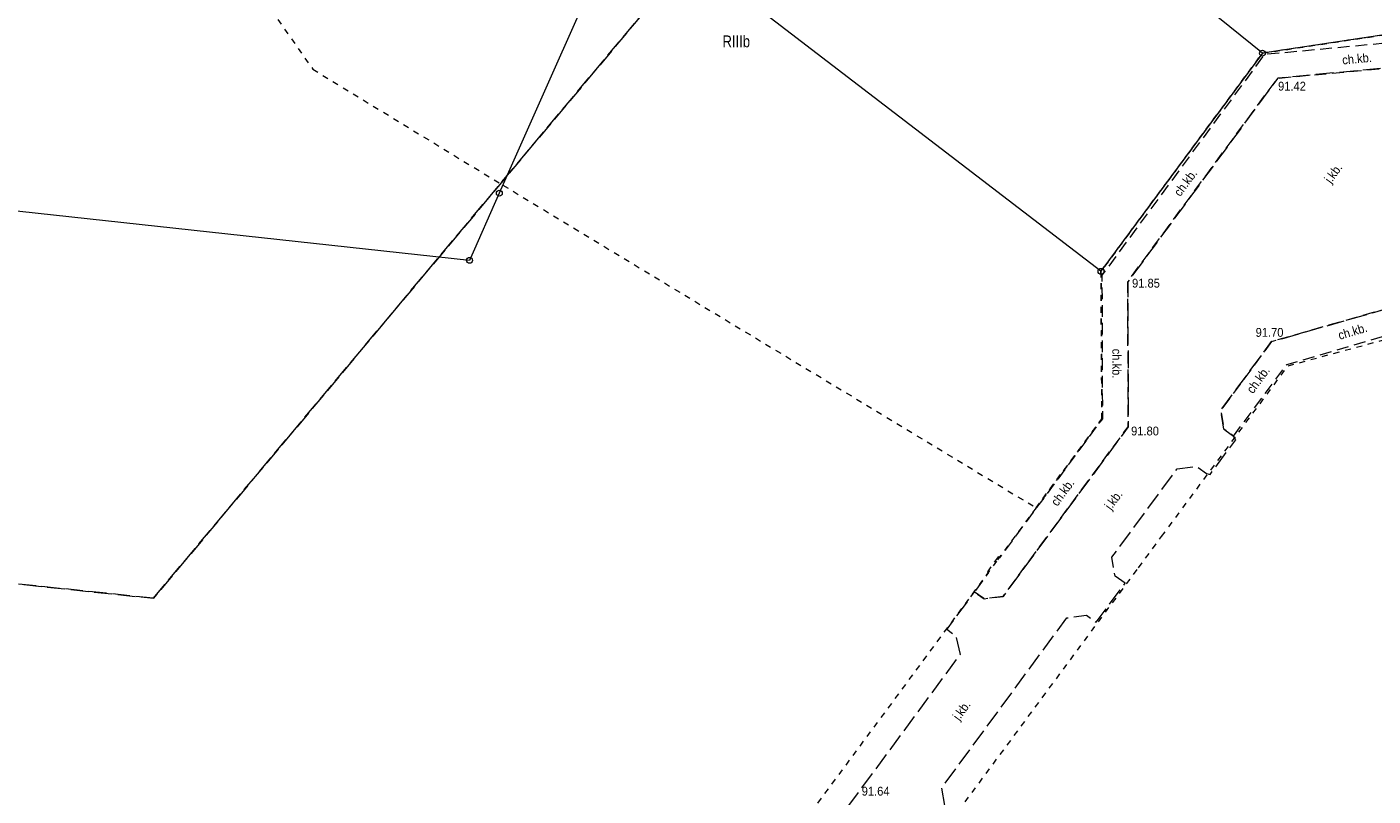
# Model space of a CAD drawing. Header units: metres. Extents: x 6540907 to 6541833, y 5893434 to 5894895.
# Tile 105 of 256: x 6541257 to 6541371, y 5894075 to 5894140. Entities that reach past the tile are written whole.
import ezdxf
from ezdxf.enums import TextEntityAlignment as Align

# ---------------------------------------------------------------- set-up
doc = ezdxf.new("R2010")
doc.units = ezdxf.units.M
doc.header["$MEASUREMENT"] = 0
for name, pattern in [('1.0_0.5', [1.5, 1, -0.5]), ('1.5_0.5', [2, 1.5, -0.5]), ('219-500', [0, 0]), ('egkk-500', [2, 1.5, -0.5]), ('egug-500', [1, 0.5, -0.5])]:
    doc.linetypes.add(name, pattern=pattern)
doc.layers.get('0').update_dxf_attribs({"color": 2, "linetype": 'CONTINUOUS', "lineweight": 5})
for name, color, linetype, lineweight in [('202-punkt graniczny', 251, 'CONTINUOUS', 9), ('209-oznaczenie konturu klasyfikacyjnego', 251, 'CONTINUOUS', 9), ('217-kontur klasyfikacyjny', 251, 'CONTINUOUS', 9), ('218-kontur użytku gruntowego', 251, 'CONTINUOUS', 9), ('219-działka ewidencyjna', 152, 'CONTINUOUS', 18), ('chodnik', 251, 'CONTINUOUS', 9), ('chodnik-Atr17', 251, 'CONTINUOUS', 9), ('jezdnia', 251, 'CONTINUOUS', 9), ('jezdnia-Atr17', 251, 'CONTINUOUS', 9), ('pikieta sztuczna', 251, 'CONTINUOUS', 9), ('pikieta sztuczna-Atr2', 251, 'CONTINUOUS', 9)]:
    doc.layers.add(name, color=color, linetype=linetype, lineweight=lineweight)
doc.styles.get("Standard").update_dxf_attribs({"font": 'Arial', "width": 0.75})

# ---------------------------------------------------------------- blocks, each defined once
blk = doc.blocks.new('202')
at = {"color": 0, "linetype": 'Continuous', "lineweight": 0}
blk.add_circle((0, 0), 0.25, dxfattribs=at)
blk = doc.blocks.new('PW01')
at = {"linetype": 'Continuous', "lineweight": 13}
h = blk.add_hatch(color=0, dxfattribs=at)
edge = h.paths.add_edge_path()
edge.add_arc((0, 0), 0.045, 0, 360)

msp = doc.modelspace()

# ---------------------------------------------------------------- linework, layer by layer
at = {"layer": '217-kontur klasyfikacyjny', "linetype": 'egkk-500', "lineweight": 18, "flags": 128}
for points in [[(6541267.47, 5894091.36), (6541308.83, 5894140.8)], [(6541308.83, 5894140.8), (6541267.47, 5894091.36)], [(6541127.2, 5894106.1), (6541267.47, 5894091.36)], [(6541267.47, 5894091.36), (6541127.2, 5894106.1)]]:
    msp.add_lwpolyline(points, dxfattribs=at)
at = {"layer": '218-kontur użytku gruntowego', "linetype": 'egug-500', "lineweight": 18, "flags": 128}
for points in [[(6541273.99, 5894146.16), (6541280.97, 5894136.2)], [(6541361.42, 5894137.56), (6541375.08, 5894139.62)], [(6541375.08, 5894139.62), (6541361.42, 5894137.56)], [(6541347.74, 5894119.07), (6541361.42, 5894137.56)], [(6541361.42, 5894137.56), (6541347.74, 5894119.07)], [(6541280.97, 5894136.2), (6541297.08, 5894126.37)], [(6541297.08, 5894126.37), (6541342.24, 5894099.03)], [(6541347.82, 5894106.56), (6541347.74, 5894119.07)], [(6541347.74, 5894119.07), (6541347.82, 5894106.56)], [(6541363.59, 5894111.06), (6541375.27, 5894114.24)], [(6541352.88, 5894096.6), (6541363.59, 5894111.06)], [(6541342.24, 5894099.03), (6541347.82, 5894106.56)], [(6541347.82, 5894106.56), (6541342.24, 5894099.03)], [(6541342.24, 5894099.03), (6541338.9, 5894094.51)], [(6541350.92, 5894093.95), (6541352.88, 5894096.6)], [(6541338.9, 5894094.51), (6541325.22, 5894076.01)], [(6541338.01, 5894076.5), (6541350.92, 5894093.95)], [(6541325.22, 5894076.01), (6541311.53, 5894057.53)], [(6541322.55, 5894055.6), (6541338.01, 5894076.5)]]:
    msp.add_lwpolyline(points, dxfattribs=at)
at = {"layer": '219-działka ewidencyjna', "linetype": '219-500', "lineweight": 18, "flags": 128}
for points in [[(6541361.42, 5894137.56), (6541310.32, 5894178.82)], [(6541307.53, 5894149.95), (6541296.77, 5894125.69)], [(6541347.74, 5894119.07), (6541307.53, 5894149.95)], [(6541375.08, 5894139.62), (6541361.42, 5894137.56)], [(6541361.42, 5894137.56), (6541347.74, 5894119.07)], [(6541296.77, 5894125.69), (6541294.25, 5894120)], [(6541294.25, 5894120), (6541254.6, 5894124.31)]]:
    msp.add_lwpolyline(points, dxfattribs=at)
at = {"layer": 'chodnik', "linetype": '1.0_0.5', "lineweight": 18, "flags": 128}
msp.add_lwpolyline([(6541358.97, 5894105.1), (6541363.47, 5894111.16), (6541375.33, 5894114.67), (6541383.57, 5894125.73), (6541377.73, 5894138.71), (6541381.64, 5894156.52), (6541384.92, 5894171.48), (6541382.32, 5894172.03), (6541379.03, 5894156.98), (6541375, 5894138.7), (6541361.58, 5894137.44), (6541347.82, 5894118.74), (6541347.86, 5894106.58), (6541339.14, 5894094.78), (6541339.03, 5894094.87), (6541338.12, 5894093.61), (6541338.22, 5894093.54), (6541337.01, 5894091.9), (6541337.85, 5894091.32), (6541339.45, 5894091.52), (6541350.05, 5894105.9), (6541350.01, 5894118.19), (6541362.71, 5894135.44), (6541376.33, 5894136.71), (6541381.17, 5894125.98), (6541374.17, 5894116.54), (6541362.19, 5894113.11), (6541357.88, 5894107.28), (6541358.16, 5894105.69)], close=True, dxfattribs=at)
at = {"layer": 'jezdnia', "linetype": '1.5_0.5', "lineweight": 18, "flags": 128}
msp.add_lwpolyline([(6541332.69, 5893991.46), (6541301.62, 5894012.73), (6541298.45, 5894015.84), (6541296.85, 5894019.15), (6541297.05, 5894023.65), (6541298.87, 5894027.29), (6541302.53, 5894032.27), (6541306.03, 5894037.05), (6541307.53, 5894037.23), (6541308.19, 5894036.76), (6541310.66, 5894040.12), (6541310, 5894040.57), (6541309.75, 5894042.03), (6541316.92, 5894051.78), (6541330.45, 5894070.12), (6541332.05, 5894070.32), (6541332.88, 5894069.74), (6541335.33, 5894073.07), (6541334.53, 5894073.66), (6541334.26, 5894075.29), (6541344.86, 5894089.7), (6541346.5, 5894089.93), (6541347.33, 5894089.33), (6541349.78, 5894092.63), (6541348.93, 5894093.22), (6541348.67, 5894094.83), (6541354.2, 5894102.33), (6541355.83, 5894102.54), (6541356.67, 5894101.94), (6541356.98, 5894101.84), (6541359.17, 5894104.8), (6541358.97, 5894105.1), (6541358.16, 5894105.69), (6541357.88, 5894107.28), (6541362.19, 5894113.11), (6541374.17, 5894116.54), (6541381.17, 5894125.98), (6541376.33, 5894136.71), (6541362.71, 5894135.44), (6541350.01, 5894118.19), (6541350.05, 5894105.9), (6541339.45, 5894091.52), (6541337.85, 5894091.32), (6541337.01, 5894091.9), (6541334.68, 5894088.75), (6541335.45, 5894088.17), (6541335.8, 5894086.6), (6541317.36, 5894061.59), (6541311.98, 5894054.22), (6541298.08, 5894035.43), (6541297.12, 5894034.1), (6541294.37, 5894030.42), (6541291.53, 5894027.53), (6541287.56, 5894025.92), (6541282.76, 5894026.31), (6541279.28, 5894028.25), (6541270.64, 5894033.93), (6541262.12, 5894038.47), (6541251.98, 5894042.39), (6541243.34, 5894044.93), (6541239.78, 5894046.82), (6541236.87, 5894050.27), (6541235.88, 5894055.55), (6541236.6, 5894062.6), (6541239.58, 5894089.91), (6541240.78, 5894090.77), (6541241.64, 5894090.66), (6541241.94, 5894090.59), (6541242.4, 5894094.85), (6541242.18, 5894094.86), (6541241.26, 5894094.94), (6541240.26, 5894096.12), (6541241.69, 5894109.28), (6541242.94, 5894110.26), (6541243.85, 5894110.19), (6541244.37, 5894114.44), (6541244.49, 5894114.43), (6541244.37, 5894114.44), (6541243.39, 5894114.57), (6541242.37, 5894115.78), (6541242.59, 5894118.07), (6541246.72, 5894121.17), (6541248.29, 5894120.93), (6541248.96, 5894120.1), (6541252.14, 5894122.68)], dxfattribs=at)

# ---------------------------------------------------------------- block references
at = {"layer": '202-punkt graniczny', "linetype": 'Continuous', "lineweight": 18}
for p in [(6541361.42, 5894137.56), (6541296.77, 5894125.69), (6541294.25, 5894120), (6541347.74, 5894119.07)]:
    msp.add_blockref('202', p, dxfattribs=at)
at = {"layer": 'pikieta sztuczna', "linetype": 'Continuous', "lineweight": 13}
for p in [(6541362.71, 5894135.44), (6541350.01, 5894118.19), (6541362.19, 5894113.11), (6541350.05, 5894105.9), (6541327.17, 5894074.85)]:
    msp.add_blockref('PW01', p, dxfattribs=at)

# ---------------------------------------------------------------- texts
at = {"layer": '209-oznaczenie konturu klasyfikacyjnego', "linetype": 'Continuous', "lineweight": 18, "width": 0.79}
msp.add_text('RIIIb', height=1, dxfattribs=at).set_placement((6541315.68, 5894139.06), align=Align.TOP_LEFT)
at = {"layer": 'chodnik-Atr17', "width": 0.9}
for rotation, p in [(5.327, (6541368.21, 5894136.6)), (53.638, (6541354.45, 5894125.35)), (16.486, (6541367.96, 5894113.26)), (270.188, (6541348.7, 5894112.51)), (53.746, (6541360.61, 5894108.64)), (53.604, (6541344.04, 5894099.1))]:
    msp.add_text('ch.kb.', height=0.75, rotation=rotation, dxfattribs=at).set_placement(p)
at = {"layer": 'jezdnia-Atr17', "width": 0.9}
for rotation, p in [(53.639, (6541367.21, 5894126.47)), (53.639, (6541367.21, 5894126.47)), (53.597, (6541348.59, 5894098.78)), (53.597, (6541348.59, 5894098.78)), (53.662, (6541335.72, 5894080.94)), (53.662, (6541335.72, 5894080.94))]:
    msp.add_text('j.kb.', height=0.75, rotation=rotation, dxfattribs=at).set_placement(p)
at = {"layer": 'pikieta sztuczna-Atr2', "width": 0.9}
for s, p in [('91.42', (6541362.74, 5894134.39)), ('91.85', (6541350.37, 5894117.69)), ('91.70', (6541360.84, 5894113.52)), ('91.80', (6541350.29, 5894105.16)), ('91.64', (6541327.47, 5894074.63))]:
    msp.add_text(s, height=0.75, dxfattribs=at).set_placement(p)

doc.saveas('drawing.dxf')
